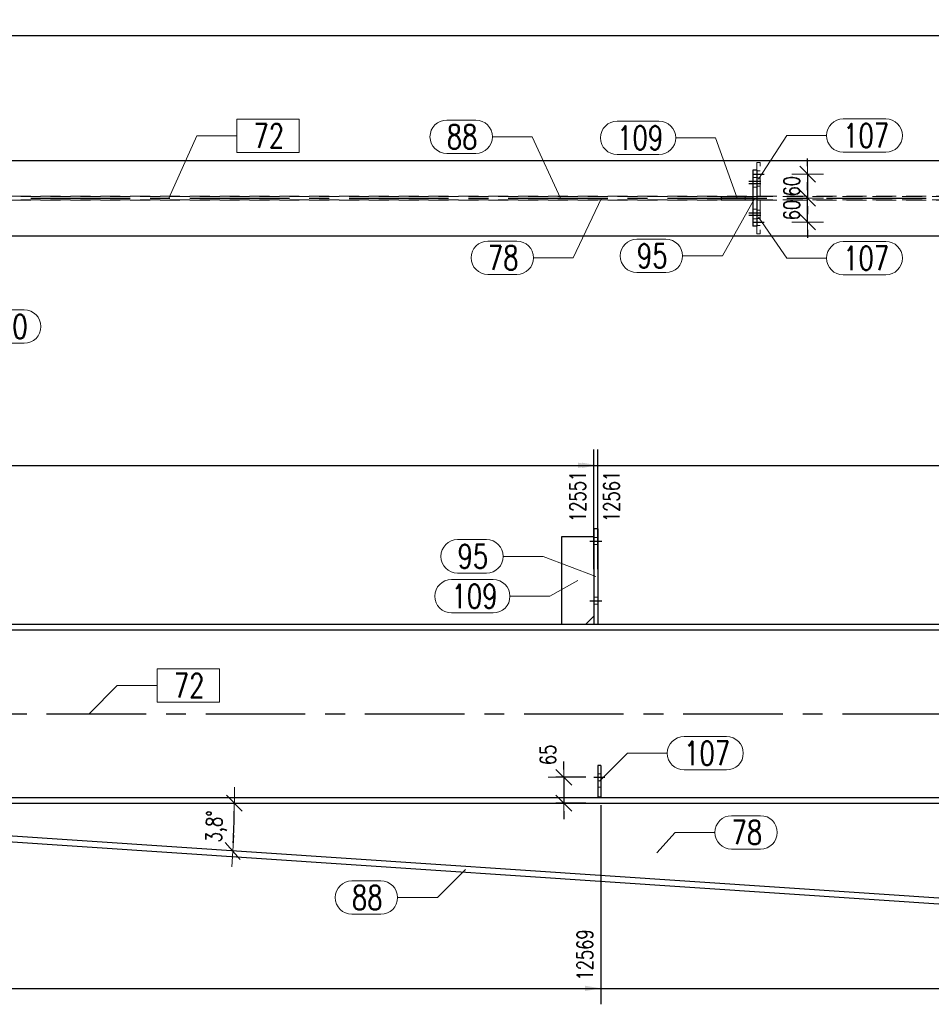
# Model space of a CAD drawing. Header units: millimetres. Extents: x 3528 to 4122, y 12044 to 12491.
# Tile 16 of 58: x 3756 to 3871, y 12249 to 12373. Entities that reach past the tile are written whole.
import ezdxf

# ---------------------------------------------------------------- set-up
doc = ezdxf.new("R2010")
doc.units = ezdxf.units.MM
doc.header["$LTSCALE"] = 10
doc.linetypes.add('HIDDEN', pattern=[0.375, 0.25, -0.125])
doc.linetypes.add('MITTE', pattern=[2, 1.25, -0.25, 0.25, -0.25])
doc.layers.get('Defpoints').update_dxf_attribs({"color": 1})
for name, color, linetype, lineweight in [('PS_DIM', 4, 'Continuous', 13), ('PS_Hidden', 2, 'HIDDEN', 9), ('PS_Pos', 1, 'Continuous', 15), ('PS_SOLID', 7, 'Continuous', 30)]:
    doc.layers.add(name, color=color, linetype=linetype, lineweight=lineweight)
doc.layers.add('PS_MID', color=5, linetype='MITTE')
doc.layers.add('PS_SHAPE', color=3, linetype='Continuous')
doc.styles.add('simplex', font='simplex.shx', dxfattribs={"width": 0.75})
doc.dimstyles.new('1_20_GŁ_DS1-LS20', dxfattribs={"dimtxt": 2, "dimasz": 2, "dimexe": 2, "dimexo": 5, "dimgap": 1, "dimtad": 1, "dimjust": 4, "dimdec": 0, "dimlfac": 20, "dimtxsty": 'simplex', "dimblk1": 'NONE', "dimsah": 1, "dimcen": 2, "dimclrd": 256, "dimclre": 256, "dimclrt": 4, "dimadec": 1, "dimazin": 0, "dimtfac": 1, "dimtdec": 0, "dimtmove": 2, "dimatfit": 3, "dimfxl": 1, "dimarcsym": 0})
doc.dimstyles.new('1_20_PRZ', dxfattribs={"dimtxt": 2, "dimasz": 1, "dimexe": 2, "dimexo": 5, "dimgap": 1, "dimtad": 1, "dimdec": 0, "dimlfac": 20, "dimtxsty": 'simplex', "dimblk": 'dimznak', "dimcen": 2, "dimse1": 1, "dimse2": 1, "dimclrd": 256, "dimclrt": 4, "dimadec": 1, "dimazin": 0, "dimtfac": 1, "dimtdec": 0, "dimtix": 1, "dimtmove": 2, "dimatfit": 3, "dimldrblk": 'dim-grot', "dimfxl": 1, "dimarcsym": 0})
doc.dimstyles.new('1_20_SC', dxfattribs={"dimtxt": 2, "dimasz": 1, "dimexe": 1, "dimexo": 1, "dimgap": 1, "dimtad": 1, "dimdec": 0, "dimlfac": 20, "dimtxsty": 'simplex', "dimblk": 'dimznak', "dimcen": 2, "dimclrd": 256, "dimclre": 256, "dimclrt": 4, "dimadec": 1, "dimazin": 0, "dimtfac": 1, "dimtdec": 0, "dimtix": 1, "dimtmove": 2, "dimatfit": 3, "dimldrblk": 'dim-grot', "dimfxl": 1, "dimarcsym": 0})

# ---------------------------------------------------------------- blocks, each defined once
blk = doc.blocks.new('*D45')
at = {"layer": 'Defpoints', "color": 0, "transparency": 16777216}
for p in [(3953.07, 12370.88), (3953.07, 12356.75), (3585.58, 12345.7)]:
    blk.add_point(p, dxfattribs=at)
at = {"layer": 'PS_DIM', "lineweight": -2, "transparency": 16777216}
for p, q in [((3585.58, 12350.7), (3585.58, 12372.88)), ((3953.07, 12361.75), (3953.07, 12372.88)), ((3585.58, 12370.88), (3951.07, 12370.88))]:
    blk.add_line(p, q, dxfattribs=at)
at = {"layer": 'PS_DIM', "transparency": 16777216}
blk.add_solid([(3951.07, 12371.21), (3951.07, 12370.55), (3953.07, 12370.88)], dxfattribs=at)
at = {"layer": 'PS_DIM', "color": 4, "transparency": 16777216, "insert": (3951.05, 12366.65), "char_height": 2, "attachment_point": 5, "rotation": 90, "style": 'simplex'}
blk.add_mtext('14640', dxfattribs=at)
blk = doc.blocks.new('_None')
blk = doc.blocks.new('*D46')
at = {"layer": 'Defpoints', "color": 0, "transparency": 16777216}
for p in [(3965.17, 12370.88), (3965.17, 12347.9), (3585.58, 12345.7)]:
    blk.add_point(p, dxfattribs=at)
at = {"layer": 'PS_DIM', "lineweight": -2, "transparency": 16777216}
for p, q in [((3585.58, 12350.7), (3585.58, 12372.88)), ((3965.17, 12352.9), (3965.17, 12372.88)), ((3585.58, 12370.88), (3963.17, 12370.88))]:
    blk.add_line(p, q, dxfattribs=at)
at = {"layer": 'PS_DIM', "transparency": 16777216}
blk.add_solid([(3963.17, 12371.21), (3963.17, 12370.55), (3965.17, 12370.88)], dxfattribs=at)
at = {"layer": 'PS_DIM', "color": 4, "transparency": 16777216, "insert": (3963.15, 12366.65), "char_height": 2, "attachment_point": 5, "rotation": 90, "style": 'simplex'}
blk.add_mtext('14882', dxfattribs=at)
blk = doc.blocks.new('*D62')
at = {"layer": 'Defpoints', "color": 0, "transparency": 16777216}
for p in [(3828.58, 12316.87), (3828.58, 12298.82), (3585.58, 12274.41)]:
    blk.add_point(p, dxfattribs=at)
at = {"layer": 'PS_DIM', "lineweight": -2, "transparency": 16777216}
for p, q in [((3585.58, 12279.41), (3585.58, 12318.87)), ((3828.58, 12303.82), (3828.58, 12318.87)), ((3585.58, 12316.87), (3826.58, 12316.87))]:
    blk.add_line(p, q, dxfattribs=at)
at = {"layer": 'PS_DIM', "transparency": 16777216}
blk.add_solid([(3826.58, 12317.21), (3826.58, 12316.54), (3828.58, 12316.87)], dxfattribs=at)
at = {"layer": 'PS_DIM', "color": 4, "transparency": 16777216, "insert": (3826.56, 12312.96), "char_height": 2, "attachment_point": 5, "rotation": 90, "style": 'simplex'}
blk.add_mtext('12551', dxfattribs=at)
blk = doc.blocks.new('*D63')
at = {"layer": 'Defpoints', "color": 0, "transparency": 16777216}
for p in [(3829.08, 12316.87), (3829.08, 12298.83), (3585.58, 12274.41)]:
    blk.add_point(p, dxfattribs=at)
at = {"layer": 'PS_DIM', "lineweight": -2, "transparency": 16777216}
for p, q in [((3585.58, 12279.41), (3585.58, 12318.87)), ((3829.08, 12303.83), (3829.08, 12318.87)), ((3585.58, 12316.87), (3827.08, 12316.87))]:
    blk.add_line(p, q, dxfattribs=at)
at = {"layer": 'PS_DIM', "transparency": 16777216}
blk.add_solid([(3827.08, 12317.21), (3827.08, 12316.54), (3829.08, 12316.87)], dxfattribs=at)
at = {"layer": 'PS_DIM', "color": 4, "transparency": 16777216, "insert": (3830.82, 12312.96), "char_height": 2, "attachment_point": 5, "rotation": 90, "style": 'simplex'}
blk.add_mtext('12561', dxfattribs=at)
blk = doc.blocks.new('*D64')
at = {"layer": 'Defpoints', "color": 0, "transparency": 16777216}
for p in [(3937.32, 12316.87), (3937.32, 12295.78), (3585.58, 12274.41)]:
    blk.add_point(p, dxfattribs=at)
at = {"layer": 'PS_DIM', "lineweight": -2, "transparency": 16777216}
for p, q in [((3585.58, 12279.41), (3585.58, 12318.87)), ((3937.32, 12300.78), (3937.32, 12318.87)), ((3585.58, 12316.87), (3935.32, 12316.87))]:
    blk.add_line(p, q, dxfattribs=at)
at = {"layer": 'PS_DIM', "transparency": 16777216}
blk.add_solid([(3935.32, 12317.21), (3935.32, 12316.54), (3937.32, 12316.87)], dxfattribs=at)
at = {"layer": 'PS_DIM', "color": 4, "transparency": 16777216, "insert": (3935.3, 12312.64), "char_height": 2, "attachment_point": 5, "rotation": 90, "style": 'simplex'}
blk.add_mtext('14725', dxfattribs=at)
blk = doc.blocks.new('*D65')
at = {"layer": 'Defpoints', "color": 0, "transparency": 16777216}
for p in [(3937.72, 12316.87), (3937.72, 12296.91), (3585.58, 12274.41)]:
    blk.add_point(p, dxfattribs=at)
at = {"layer": 'PS_DIM', "lineweight": -2, "transparency": 16777216}
for p, q in [((3585.58, 12279.41), (3585.58, 12318.87)), ((3937.72, 12301.91), (3937.72, 12318.87)), ((3585.58, 12316.87), (3935.72, 12316.87))]:
    blk.add_line(p, q, dxfattribs=at)
at = {"layer": 'PS_DIM', "transparency": 16777216}
blk.add_solid([(3935.72, 12317.21), (3935.72, 12316.54), (3937.72, 12316.87)], dxfattribs=at)
at = {"layer": 'PS_DIM', "color": 4, "transparency": 16777216, "insert": (3939.33, 12312.64), "char_height": 2, "attachment_point": 5, "rotation": 90, "style": 'simplex'}
blk.add_mtext('14733', dxfattribs=at)
blk = doc.blocks.new('*D66')
at = {"layer": 'Defpoints', "color": 0, "transparency": 16777216}
for p in [(3944.22, 12316.87), (3944.22, 12297.97), (3585.58, 12274.41)]:
    blk.add_point(p, dxfattribs=at)
at = {"layer": 'PS_DIM', "lineweight": -2, "transparency": 16777216}
for p, q in [((3585.58, 12279.41), (3585.58, 12318.87)), ((3944.22, 12302.97), (3944.22, 12318.87)), ((3585.58, 12316.87), (3942.22, 12316.87))]:
    blk.add_line(p, q, dxfattribs=at)
at = {"layer": 'PS_DIM', "transparency": 16777216}
blk.add_solid([(3942.22, 12317.21), (3942.22, 12316.54), (3944.22, 12316.87)], dxfattribs=at)
at = {"layer": 'PS_DIM', "color": 4, "transparency": 16777216, "insert": (3942.2, 12312.64), "char_height": 2, "attachment_point": 5, "rotation": 90, "style": 'simplex'}
blk.add_mtext('14863', dxfattribs=at)
blk = doc.blocks.new('*D67')
at = {"layer": 'Defpoints', "color": 0, "transparency": 16777216}
for p in [(3944.76, 12316.87), (3944.76, 12296.91), (3585.58, 12274.41)]:
    blk.add_point(p, dxfattribs=at)
at = {"layer": 'PS_DIM', "lineweight": -2, "transparency": 16777216}
for p, q in [((3585.58, 12279.41), (3585.58, 12318.87)), ((3944.76, 12301.91), (3944.76, 12318.87)), ((3585.58, 12316.87), (3942.76, 12316.87))]:
    blk.add_line(p, q, dxfattribs=at)
at = {"layer": 'PS_DIM', "transparency": 16777216}
blk.add_solid([(3942.76, 12317.21), (3942.76, 12316.54), (3944.76, 12316.87)], dxfattribs=at)
at = {"layer": 'PS_DIM', "color": 4, "transparency": 16777216, "insert": (3944.54, 12323.65), "char_height": 2, "attachment_point": 5, "rotation": 90, "style": 'simplex'}
blk.add_mtext('14874', dxfattribs=at)
blk = doc.blocks.new('*D68')
at = {"layer": 'Defpoints', "color": 0, "transparency": 16777216}
for p in [(3945.17, 12316.87), (3945.17, 12295.87), (3585.58, 12274.41)]:
    blk.add_point(p, dxfattribs=at)
at = {"layer": 'PS_DIM', "lineweight": -2, "transparency": 16777216}
for p, q in [((3585.58, 12279.41), (3585.58, 12318.87)), ((3945.17, 12300.87), (3945.17, 12318.87)), ((3585.58, 12316.87), (3943.17, 12316.87))]:
    blk.add_line(p, q, dxfattribs=at)
at = {"layer": 'PS_DIM', "transparency": 16777216}
blk.add_solid([(3943.17, 12317.21), (3943.17, 12316.54), (3945.17, 12316.87)], dxfattribs=at)
at = {"layer": 'PS_DIM', "color": 4, "transparency": 16777216, "insert": (3947.15, 12312.64), "char_height": 2, "attachment_point": 5, "rotation": 90, "style": 'simplex'}
blk.add_mtext('14882', dxfattribs=at)
blk = doc.blocks.new('*D73')
at = {"layer": 'Defpoints', "color": 0, "transparency": 16777216}
for p in [(3829.48, 12279.16), (3585.58, 12274.41), (3829.48, 12251.13)]:
    blk.add_point(p, dxfattribs=at)
at = {"layer": 'PS_DIM', "lineweight": -2, "transparency": 16777216}
for p, q in [((3829.48, 12274.16), (3829.48, 12249.13)), ((3585.58, 12269.41), (3585.58, 12249.13)), ((3585.58, 12251.13), (3827.48, 12251.13))]:
    blk.add_line(p, q, dxfattribs=at)
at = {"layer": 'PS_DIM', "transparency": 16777216}
blk.add_solid([(3827.48, 12251.47), (3827.48, 12250.8), (3829.48, 12251.13)], dxfattribs=at)
at = {"layer": 'PS_DIM', "color": 4, "transparency": 16777216, "insert": (3827.46, 12255.33), "char_height": 2, "attachment_point": 5, "rotation": 90, "style": 'simplex'}
blk.add_mtext('12569', dxfattribs=at)
blk = doc.blocks.new('*D74')
at = {"layer": 'Defpoints', "color": 0, "transparency": 16777216}
for p in [(3944.76, 12296.91), (3585.58, 12274.41), (3944.76, 12251.13)]:
    blk.add_point(p, dxfattribs=at)
at = {"layer": 'PS_DIM', "lineweight": -2, "transparency": 16777216}
for p, q in [((3944.76, 12291.91), (3944.76, 12249.13)), ((3585.58, 12269.41), (3585.58, 12249.13)), ((3585.58, 12251.13), (3942.76, 12251.13))]:
    blk.add_line(p, q, dxfattribs=at)
at = {"layer": 'PS_DIM', "transparency": 16777216}
blk.add_solid([(3942.76, 12251.47), (3942.76, 12250.8), (3944.76, 12251.13)], dxfattribs=at)
at = {"layer": 'PS_DIM', "color": 4, "transparency": 16777216, "insert": (3942.74, 12255.4), "char_height": 2, "attachment_point": 5, "rotation": 90, "style": 'simplex'}
blk.add_mtext('14874', dxfattribs=at)
blk = doc.blocks.new('*D75')
at = {"layer": 'Defpoints', "color": 0, "transparency": 16777216}
for p in [(3945.17, 12295.87), (3585.58, 12274.41), (3945.17, 12251.13)]:
    blk.add_point(p, dxfattribs=at)
at = {"layer": 'PS_DIM', "lineweight": -2, "transparency": 16777216}
for p, q in [((3945.17, 12290.87), (3945.17, 12249.13)), ((3585.58, 12269.41), (3585.58, 12249.13)), ((3585.58, 12251.13), (3943.17, 12251.13))]:
    blk.add_line(p, q, dxfattribs=at)
at = {"layer": 'PS_DIM', "transparency": 16777216}
blk.add_solid([(3943.17, 12251.47), (3943.17, 12250.8), (3945.17, 12251.13)], dxfattribs=at)
at = {"layer": 'PS_DIM', "color": 4, "transparency": 16777216, "insert": (3947.01, 12255.37), "char_height": 2, "attachment_point": 5, "rotation": 90, "style": 'simplex'}
blk.add_mtext('14882', dxfattribs=at)
blk = doc.blocks.new('dimznak')
at = {"color": 0}
for points in [[(0, 2), (0, -2)], [(-2, 0), (2, 0)]]:
    blk.add_lwpolyline(points, dxfattribs=at)
at = {"color": 2}
blk.add_lwpolyline([(1, 1), (-1, -1)], dxfattribs=at)
blk = doc.blocks.new('*D82')
at = {"layer": 'Defpoints', "color": 0, "transparency": 16777216}
for p in [(3828.56, 12277.66), (3824.83, 12274.41), (3828.56, 12274.41)]:
    blk.add_point(p, dxfattribs=at)
at = {"layer": 'PS_DIM', "lineweight": -2, "transparency": 16777216}
for p, q in [((3824.83, 12278.66), (3824.83, 12279.66)), ((3827.56, 12277.66), (3823.83, 12277.66)), ((3824.83, 12277.66), (3824.83, 12274.41)), ((3827.56, 12274.41), (3823.83, 12274.41)), ((3824.83, 12273.41), (3824.83, 12272.41))]:
    blk.add_line(p, q, dxfattribs=at)
for p, rotation in [((3824.83, 12277.66), 270), ((3824.83, 12274.41), 90)]:
    blk.add_blockref('dimznak', p, dxfattribs=dict(at, rotation=rotation))
at = {"layer": 'PS_DIM', "color": 4, "transparency": 16777216, "insert": (3822.83, 12280.47), "char_height": 2, "attachment_point": 5, "rotation": 90, "style": 'simplex'}
blk.add_mtext('65', dxfattribs=at)
blk = doc.blocks.new('dim-grot')
blk.add_hatch(color=256).paths.add_polyline_path([(0, 0), (-2, 0.5), (-2, -0.5)])
blk.add_lwpolyline([(0, 0), (-2, 0.5), (-2, -0.5), (0, 0)])
blk = doc.blocks.new('*D83')
at = {"layer": 'Defpoints', "color": 0, "transparency": 16777216}
for p in [(3697.83, 12274.41), (3924.54, 12274.41), (3714.08, 12273.03), (3783.33, 12270.41), (3910.9, 12259.88)]:
    blk.add_point(p, dxfattribs=at)
at = {"layer": 'PS_DIM', "lineweight": -2, "transparency": 16777216}
blk.add_arc((3693.5, 12274.41), 89.92, 356.8142, 359.3628, dxfattribs=at)
for p, rotation in [((3783.42, 12274.41), 89.68138839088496), ((3783.22, 12268.41), 266.4955603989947)]:
    blk.add_blockref('dimznak', p, dxfattribs=dict(at, rotation=rotation))
at = {"layer": 'PS_DIM', "color": 4, "transparency": 16777216, "insert": (3781.18, 12271.48), "char_height": 2, "attachment_point": 5, "rotation": 88.0885, "style": 'simplex'}
blk.add_mtext('3,8°', dxfattribs=at)
blk = doc.blocks.new('*D84')
at = {"layer": 'Defpoints', "color": 0, "transparency": 16777216}
for p in [(3944.43, 12296.54), (3697.83, 12274.41), (3924.54, 12274.41), (3911.71, 12270.73), (3910.33, 12258.61)]:
    blk.add_point(p, dxfattribs=at)
at = {"layer": 'PS_DIM', "lineweight": -2, "transparency": 16777216}
blk.add_arc((3924.54, 12274.41), 13.34, 184.2952, 223.7508, dxfattribs=at)
for p, rotation in [((3911.19, 12274.41), 92.14757890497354), ((3915.62, 12264.48), 315.8984224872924)]:
    blk.add_blockref('dimznak', p, dxfattribs=dict(at, rotation=rotation))
at = {"layer": 'PS_DIM', "color": 4, "transparency": 16777216, "insert": (3914.35, 12269.87), "char_height": 2, "attachment_point": 5, "rotation": 294.023, "style": 'simplex'}
blk.add_mtext('48,0°', dxfattribs=at)
blk = doc.blocks.new('*D206')
at = {"layer": 'Defpoints', "color": 0, "transparency": 16777216}
for p in [(3851.34, 12350.45), (3855.45, 12350.45), (3849.98, 12347.45)]:
    blk.add_point(p, dxfattribs=at)
at = {"layer": 'PS_DIM', "lineweight": -2, "transparency": 16777216}
for p, q in [((3855.45, 12351.45), (3855.45, 12352.45)), ((3855.45, 12347.45), (3855.45, 12350.45)), ((3855.45, 12346.45), (3855.45, 12345.45))]:
    blk.add_line(p, q, dxfattribs=at)
for p, rotation in [((3855.45, 12350.45), 270), ((3855.45, 12347.45), 90)]:
    blk.add_blockref('dimznak', p, dxfattribs=dict(at, rotation=rotation))
at = {"layer": 'PS_DIM', "color": 4, "transparency": 16777216, "insert": (3853.45, 12348.95), "char_height": 2, "attachment_point": 5, "rotation": 90, "style": 'simplex'}
blk.add_mtext('60', dxfattribs=at)
blk = doc.blocks.new('*D207')
at = {"layer": 'Defpoints', "color": 0, "transparency": 16777216}
for p in [(3849.98, 12353.45), (3851.34, 12350.45), (3855.45, 12350.45)]:
    blk.add_point(p, dxfattribs=at)
at = {"layer": 'PS_DIM', "lineweight": -2, "transparency": 16777216}
for p, q in [((3855.45, 12354.45), (3855.45, 12355.45)), ((3855.45, 12353.45), (3855.45, 12350.45)), ((3855.45, 12349.45), (3855.45, 12348.45))]:
    blk.add_line(p, q, dxfattribs=at)
for p, rotation in [((3855.45, 12353.45), 270), ((3855.45, 12350.45), 90)]:
    blk.add_blockref('dimznak', p, dxfattribs=dict(at, rotation=rotation))
at = {"layer": 'PS_DIM', "color": 4, "transparency": 16777216, "insert": (3853.45, 12351.95), "char_height": 2, "attachment_point": 5, "rotation": 90, "style": 'simplex'}
blk.add_mtext('60', dxfattribs=at)
blk = doc.blocks.new('*X266')
at = {"layer": 'PS_Hidden', "color": 2, "linetype": 'HIDDEN'}
for p, q in [((3849.08, 12354.95), (3849.08, 12353.95)), ((3849.48, 12354.95), (3849.08, 12354.95)), ((3849.48, 12353.9), (3849.08, 12353.9)), ((3849.48, 12350.7), (3849.48, 12354.95)), ((3848.58, 12353.05), (3849.08, 12353.05)), ((3849.48, 12353), (3849.08, 12353)), ((3848.58, 12351.85), (3849.08, 12351.85)), ((3849.48, 12351.95), (3849.08, 12351.95)), ((3717.83, 12350.68), (3964.11, 12350.68)), ((3717.83, 12350.21), (3964.11, 12350.21)), ((3734.08, 12350.65), (3844.58, 12350.65)), ((3734.08, 12350.25), (3844.58, 12350.25)), ((3847.58, 12350.65), (3847.58, 12350.25)), ((3848.58, 12350.65), (3943.29, 12350.65)), ((3848.58, 12350.25), (3943.29, 12350.25)), ((3849.48, 12350.7), (3849.08, 12350.7)), ((3849.48, 12350.2), (3849.08, 12350.2)), ((3849.48, 12350.2), (3849.48, 12345.95)), ((3848.58, 12349.05), (3849.08, 12349.05)), ((3849.08, 12348.95), (3849.48, 12348.95)), ((3848.58, 12347.85), (3849.08, 12347.85)), ((3849.48, 12347.9), (3849.08, 12347.9)), ((3849.48, 12347), (3849.08, 12347)), ((3849.08, 12346.95), (3849.08, 12345.95)), ((3849.48, 12345.95), (3849.08, 12345.95))]:
    blk.add_line(p, q, dxfattribs=at)
at = {"layer": 'PS_MID', "color": 5, "linetype": 'MITTE'}
for p, q in [((3848.08, 12352.6), (3849.58, 12352.6)), ((3848.08, 12352.6), (3849.58, 12352.6)), ((3848.58, 12353.45), (3849.98, 12353.45)), ((3848.08, 12352.3), (3849.58, 12352.3)), ((3848.08, 12352.3), (3849.58, 12352.3)), ((3717.83, 12350.45), (3967.26, 12350.45)), ((3848.08, 12348.6), (3849.58, 12348.6)), ((3848.08, 12348.6), (3849.58, 12348.6)), ((3848.08, 12348.3), (3849.58, 12348.3)), ((3848.08, 12348.3), (3849.58, 12348.3)), ((3848.58, 12347.45), (3849.98, 12347.45))]:
    blk.add_line(p, q, dxfattribs=at)
at = {"layer": 'PS_SOLID', "color": 7, "linetype": 'Continuous'}
for p, q in [((3717.83, 12355.2), (3964.76, 12355.2)), ((3848.58, 12353.95), (3848.58, 12346.95)), ((3849.08, 12353.95), (3848.58, 12353.95)), ((3849.08, 12353.95), (3849.08, 12346.95)), ((3844.58, 12350.65), (3848.58, 12350.65)), ((3844.58, 12350.65), (3844.58, 12350.25)), ((3844.58, 12350.25), (3848.58, 12350.25)), ((3849.08, 12346.95), (3848.58, 12346.95)), ((3717.83, 12345.7), (3964.76, 12345.7))]:
    blk.add_line(p, q, dxfattribs=at)
blk = doc.blocks.new('*X276')
at = {"color": 1}
for p, q in [((3791.55, 12360.39), (3783.71, 12360.39)), ((3783.71, 12360.39), (3783.71, 12356.19)), ((3791.55, 12356.19), (3791.55, 12360.39)), ((3775.17, 12350.45), (3778.71, 12358.29)), ((3778.71, 12358.29), (3783.71, 12358.29)), ((3783.71, 12356.19), (3791.55, 12356.19))]:
    blk.add_line(p, q, dxfattribs=at)
at = {"color": 30, "style": 'simplex', "width": 0.75}
blk.add_text('72', height=3, dxfattribs=at).set_placement((3785.81, 12356.79))
blk = doc.blocks.new('*X277')
at = {"color": 1}
for p, q in [((3829.55, 12350.45), (3826.01, 12342.96)), ((3815.27, 12345.06), (3818.91, 12345.06)), ((3821.01, 12342.96), (3826.01, 12342.96)), ((3815.27, 12340.86), (3818.91, 12340.86))]:
    blk.add_line(p, q, dxfattribs=at)
for centre, start, end in [((3815.27, 12342.96), 90, 270), ((3818.91, 12342.96), 270, 90)]:
    blk.add_arc(centre, 2.1, start, end, dxfattribs=at)
at = {"color": 2, "style": 'simplex', "width": 0.75}
blk.add_text('78', height=3, dxfattribs=at).set_placement((3815.27, 12341.46))
blk = doc.blocks.new('*X278')
at = {"color": 1}
for p, q in [((3831.52, 12360.13), (3836.77, 12360.13)), ((3838.87, 12358.03), (3843.87, 12358.03)), ((3846.58, 12350.45), (3843.87, 12358.03)), ((3831.52, 12355.93), (3836.77, 12355.93))]:
    blk.add_line(p, q, dxfattribs=at)
for centre, start, end in [((3831.52, 12358.03), 90, 270), ((3836.77, 12358.03), 270, 90)]:
    blk.add_arc(centre, 2.1, start, end, dxfattribs=at)
at = {"color": 2, "style": 'simplex', "width": 0.75}
blk.add_text('109', height=3, dxfattribs=at).set_placement((3831.52, 12356.53))
blk = doc.blocks.new('*X279')
at = {"color": 1}
for p, q in [((3848.83, 12350.45), (3844.74, 12343.19)), ((3834, 12345.29), (3837.64, 12345.29)), ((3839.74, 12343.19), (3844.74, 12343.19)), ((3834, 12341.09), (3837.64, 12341.09))]:
    blk.add_line(p, q, dxfattribs=at)
for centre, start, end in [((3834, 12343.19), 90, 270), ((3837.64, 12343.19), 270, 90)]:
    blk.add_arc(centre, 2.1, start, end, dxfattribs=at)
at = {"color": 2, "style": 'simplex', "width": 0.75}
blk.add_text('95', height=3, dxfattribs=at).set_placement((3834, 12341.69))
blk = doc.blocks.new('*X280')
at = {"color": 1}
for p, q in [((3810.1, 12360.27), (3813.75, 12360.27)), ((3815.85, 12358.17), (3820.85, 12358.17)), ((3824.38, 12350.45), (3820.85, 12358.17)), ((3810.1, 12356.07), (3813.75, 12356.07))]:
    blk.add_line(p, q, dxfattribs=at)
for centre, start, end in [((3810.1, 12358.17), 90, 270), ((3813.75, 12358.17), 270, 90)]:
    blk.add_arc(centre, 2.1, start, end, dxfattribs=at)
at = {"color": 2, "style": 'simplex', "width": 0.75}
blk.add_text('88', height=3, dxfattribs=at).set_placement((3810.1, 12356.67))
blk = doc.blocks.new('*X281')
at = {"color": 1}
for p, q in [((3859.92, 12360.42), (3865.27, 12360.42)), ((3849.28, 12352.82), (3852.82, 12358.32)), ((3852.82, 12358.32), (3857.82, 12358.32)), ((3859.92, 12356.22), (3865.27, 12356.22))]:
    blk.add_line(p, q, dxfattribs=at)
for centre, start, end in [((3859.92, 12358.32), 90, 270), ((3865.27, 12358.32), 270, 90)]:
    blk.add_arc(centre, 2.1, start, end, dxfattribs=at)
at = {"color": 2, "style": 'simplex', "width": 0.75}
blk.add_text('107', height=3, dxfattribs=at).set_placement((3859.92, 12356.82))
blk = doc.blocks.new('*X282')
at = {"color": 1}
for p, q in [((3849.28, 12348.07), (3852.82, 12342.91)), ((3859.92, 12345.01), (3865.27, 12345.01)), ((3852.82, 12342.91), (3857.82, 12342.91)), ((3859.92, 12340.81), (3865.27, 12340.81))]:
    blk.add_line(p, q, dxfattribs=at)
for centre, start, end in [((3859.92, 12342.91), 90, 270), ((3865.27, 12342.91), 270, 90)]:
    blk.add_arc(centre, 2.1, start, end, dxfattribs=at)
at = {"color": 2, "style": 'simplex', "width": 0.75}
blk.add_text('107', height=3, dxfattribs=at).set_placement((3859.92, 12341.41))
blk = doc.blocks.new('*X290')
at = {"color": 1}
for p, q in [((3738.08, 12344.57), (3744.56, 12334.31)), ((3751.66, 12336.41), (3757.02, 12336.41)), ((3744.56, 12334.31), (3749.56, 12334.31)), ((3751.66, 12332.21), (3757.02, 12332.21))]:
    blk.add_line(p, q, dxfattribs=at)
for centre, start, end in [((3751.66, 12334.31), 90, 270), ((3757.02, 12334.31), 270, 90)]:
    blk.add_arc(centre, 2.1, start, end, dxfattribs=at)
at = {"color": 2, "style": 'simplex', "width": 0.75}
blk.add_text('100', height=3, dxfattribs=at).set_placement((3751.66, 12332.81))
blk = doc.blocks.new('*X321')
at = {"layer": 'PS_Hidden', "color": 2, "linetype": 'HIDDEN'}
for p, q in [((3829.08, 12307.81), (3828.58, 12307.81)), ((3829.08, 12306.91), (3828.58, 12306.91)), ((3829.08, 12300.31), (3828.58, 12300.31)), ((3829.08, 12299.41), (3828.58, 12299.41)), ((3829.48, 12278.11), (3829.08, 12278.11)), ((3829.48, 12277.21), (3829.08, 12277.21)), ((3829.48, 12276.41), (3829.08, 12276.41))]:
    blk.add_line(p, q, dxfattribs=at)
at = {"layer": 'PS_MID', "color": 5, "linetype": 'MITTE'}
for p, q in [((3828.08, 12307.36), (3829.58, 12307.36)), ((3828.08, 12307.36), (3829.58, 12307.36)), ((3828.08, 12307.36), (3829.58, 12307.36)), ((3828.08, 12307.36), (3829.58, 12307.36)), ((3828.08, 12299.86), (3829.58, 12299.86)), ((3828.08, 12299.86), (3829.58, 12299.86)), ((3828.08, 12299.86), (3829.58, 12299.86)), ((3828.08, 12299.86), (3829.58, 12299.86)), ((3699.83, 12285.66), (3947.26, 12285.66)), ((3828.58, 12277.66), (3829.98, 12277.66)), ((3828.58, 12277.66), (3829.98, 12277.66))]:
    blk.add_line(p, q, dxfattribs=at)
at = {"layer": 'PS_SOLID', "color": 7, "linetype": 'Continuous'}
for p, q in [((3828.58, 12308.91), (3828.58, 12296.91)), ((3829.08, 12308.91), (3828.58, 12308.91)), ((3829.08, 12308.91), (3829.08, 12296.91)), ((3824.58, 12296.91), (3824.58, 12307.91)), ((3824.58, 12307.91), (3828.58, 12307.91)), ((3699.83, 12296.91), (3944.76, 12296.91)), ((3827.58, 12296.91), (3828.58, 12297.91)), ((3721.08, 12296.18), (3931.32, 12296.18)), ((3829.48, 12279.16), (3829.08, 12279.16)), ((3829.08, 12279.16), (3829.08, 12275.16)), ((3829.48, 12279.16), (3829.48, 12275.16)), ((3699.83, 12275.14), (3925.19, 12275.14)), ((3829.48, 12275.16), (3829.08, 12275.16)), ((3699.83, 12274.41), (3924.54, 12274.41)), ((3910.81, 12259.13), (3714.03, 12272.28)), ((3910.9, 12259.88), (3714.08, 12273.03))]:
    blk.add_line(p, q, dxfattribs=at)
blk = doc.blocks.new('*X326')
at = {"color": 1}
for p, q in [((3781.55, 12291.29), (3773.71, 12291.29)), ((3773.71, 12291.29), (3773.71, 12287.09)), ((3781.55, 12287.09), (3781.55, 12291.29)), ((3765.17, 12285.66), (3768.71, 12289.19)), ((3768.71, 12289.19), (3773.71, 12289.19)), ((3773.71, 12287.09), (3781.55, 12287.09))]:
    blk.add_line(p, q, dxfattribs=at)
at = {"color": 30, "style": 'simplex', "width": 0.75}
blk.add_text('72', height=3, dxfattribs=at).set_placement((3775.81, 12287.69))
blk = doc.blocks.new('*X327')
at = {"color": 1}
for p, q in [((3845.89, 12272.84), (3849.53, 12272.84)), ((3836.52, 12268.19), (3838.79, 12270.74)), ((3838.79, 12270.74), (3843.79, 12270.74)), ((3845.89, 12268.64), (3849.53, 12268.64))]:
    blk.add_line(p, q, dxfattribs=at)
for centre, start, end in [((3845.89, 12270.74), 90, 270), ((3849.53, 12270.74), 270, 90)]:
    blk.add_arc(centre, 2.1, start, end, dxfattribs=at)
at = {"color": 2, "style": 'simplex', "width": 0.75}
blk.add_text('78', height=3, dxfattribs=at).set_placement((3845.89, 12269.24))
blk = doc.blocks.new('*X328')
at = {"color": 1}
for p, q in [((3839.92, 12282.79), (3845.27, 12282.79)), ((3829.28, 12277.16), (3832.82, 12280.69)), ((3832.82, 12280.69), (3837.82, 12280.69)), ((3839.92, 12278.59), (3845.27, 12278.59))]:
    blk.add_line(p, q, dxfattribs=at)
for centre, start, end in [((3839.92, 12280.69), 90, 270), ((3845.27, 12280.69), 270, 90)]:
    blk.add_arc(centre, 2.1, start, end, dxfattribs=at)
at = {"color": 2, "style": 'simplex', "width": 0.75}
blk.add_text('107', height=3, dxfattribs=at).set_placement((3839.92, 12279.19))
blk = doc.blocks.new('*X329')
at = {"color": 1}
for p, q in [((3839.92, 12282.79), (3845.27, 12282.79)), ((3829.28, 12277.16), (3832.82, 12280.69)), ((3832.82, 12280.69), (3837.82, 12280.69)), ((3839.92, 12278.59), (3845.27, 12278.59))]:
    blk.add_line(p, q, dxfattribs=at)
for centre, start, end in [((3839.92, 12280.69), 90, 270), ((3845.27, 12280.69), 270, 90)]:
    blk.add_arc(centre, 2.1, start, end, dxfattribs=at)
at = {"color": 2, "style": 'simplex', "width": 0.75}
blk.add_text('107', height=3, dxfattribs=at).set_placement((3839.92, 12279.19))
blk = doc.blocks.new('*X330')
at = {"color": 1}
for p, q in [((3812.46, 12266.08), (3808.93, 12262.55)), ((3798.19, 12264.65), (3801.83, 12264.65)), ((3803.93, 12262.55), (3808.93, 12262.55)), ((3798.19, 12260.45), (3801.83, 12260.45))]:
    blk.add_line(p, q, dxfattribs=at)
for centre, start, end in [((3798.19, 12262.55), 90, 270), ((3801.83, 12262.55), 270, 90)]:
    blk.add_arc(centre, 2.1, start, end, dxfattribs=at)
at = {"color": 2, "style": 'simplex', "width": 0.75}
blk.add_text('88', height=3, dxfattribs=at).set_placement((3798.19, 12261.05))
blk = doc.blocks.new('*X343')
at = {"color": 1}
for p, q in [((3810.7, 12302.52), (3815.95, 12302.52)), ((3826.58, 12302.41), (3823.05, 12300.42)), ((3818.05, 12300.42), (3823.05, 12300.42)), ((3810.7, 12298.32), (3815.95, 12298.32))]:
    blk.add_line(p, q, dxfattribs=at)
for centre, start, end in [((3810.7, 12300.42), 90, 270), ((3815.95, 12300.42), 270, 90)]:
    blk.add_arc(centre, 2.1, start, end, dxfattribs=at)
at = {"color": 2, "style": 'simplex', "width": 0.75}
blk.add_text('109', height=3, dxfattribs=at).set_placement((3810.7, 12298.92))
blk = doc.blocks.new('*X344')
at = {"color": 1}
for p, q in [((3811.46, 12307.53), (3815.1, 12307.53)), ((3817.2, 12305.43), (3822.2, 12305.43)), ((3828.83, 12302.91), (3822.2, 12305.43)), ((3811.46, 12303.33), (3815.1, 12303.33))]:
    blk.add_line(p, q, dxfattribs=at)
for centre, start, end in [((3811.46, 12305.43), 90, 270), ((3815.1, 12305.43), 270, 90)]:
    blk.add_arc(centre, 2.1, start, end, dxfattribs=at)
at = {"color": 2, "style": 'simplex', "width": 0.75}
blk.add_text('95', height=3, dxfattribs=at).set_placement((3811.46, 12303.93))

msp = doc.modelspace()

# ---------------------------------------------------------------- block references
at = {"layer": 'PS_Pos'}
for name in ['*X276', '*X280', '*X278', '*X281', '*X277', '*X279', '*X282', '*X290', '*X344', '*X343', '*X326', '*X328', '*X329', '*X327', '*X330']:
    msp.add_blockref(name, (0, 0), dxfattribs=at)
at = {"layer": 'PS_SHAPE'}
for name in ['*X266', '*X321']:
    msp.add_blockref(name, (0, 0), dxfattribs=at)

# ---------------------------------------------------------------- dimensions: what is measured, and where the dimension line sits
at = {"layer": 'PS_DIM'}
for base, p1, p2, text, picture, middle in [((3953.069, 12370.88), (3585.581, 12345.696), (3953.069, 12356.746), '14640', '*D45', (3951.049, 12366.646)), ((3965.171, 12370.88), (3585.581, 12345.696), (3965.171, 12347.899), '14882', '*D46', (3963.151, 12366.646)), ((3944.762, 12316.872), (3585.581, 12274.408), (3944.762, 12296.908), '14874', '*D67', (3944.542, 12323.646)), ((3828.581, 12316.872), (3585.581, 12274.408), (3828.581, 12298.819), '12551', '*D62', (3826.561, 12312.959)), ((3829.081, 12316.872), (3585.581, 12274.408), (3829.081, 12298.83), '12561', '*D63', (3830.815, 12312.959)), ((3937.319, 12316.872), (3585.581, 12274.408), (3937.319, 12295.778), '14725', '*D64', (3935.299, 12312.638)), ((3937.719, 12316.872), (3585.581, 12274.408), (3937.719, 12296.908), '14733', '*D65', (3939.327, 12312.638)), ((3944.219, 12316.872), (3585.581, 12274.408), (3944.219, 12297.97), '14863', '*D66', (3942.199, 12312.638)), ((3945.171, 12316.872), (3585.581, 12274.408), (3945.171, 12295.867), '14882', '*D68', (3947.146, 12312.638)), ((3944.762, 12251.132), (3585.581, 12274.408), (3944.762, 12296.908), '14874', '*D74', (3942.742, 12255.402)), ((3945.171, 12251.132), (3585.581, 12274.408), (3945.171, 12295.867), '14882', '*D75', (3947.009, 12255.366)), ((3829.481, 12251.132), (3585.581, 12274.408), (3829.481, 12279.158), '12569', '*D73', (3827.461, 12255.331))]:
    dim = msp.add_linear_dim(base=base, p1=p1, p2=p2, text=text, dimstyle='1_20_GŁ_DS1-LS20', dxfattribs=at)
    dim.commit()
    dim.dimension.update_dxf_attribs({"geometry": picture, "text_midpoint": middle, "dimtype": 128, "text_rotation": 90})
for p1, picture, middle in [((3849.981, 12353.446), '*D207', (3853.447, 12351.946)), ((3849.981, 12347.446), '*D206', (3853.447, 12348.946))]:
    dim = msp.add_linear_dim(base=(3855.447, 12350.446), p1=p1, p2=(3851.343, 12350.446), angle=90, dimstyle='1_20_PRZ', dxfattribs=at)
    dim.commit()
    dim.dimension.update_dxf_attribs({"geometry": picture, "text_midpoint": middle})
for base, line1, line2, picture, middle in [((3911.71, 12270.726), ((3944.427, 12296.536), (3910.332, 12258.608)), ((3697.831, 12274.408), (3924.535, 12274.408)), '*D84', (3914.349, 12269.867)), ((3783.329, 12270.409), ((3697.831, 12274.408), (3924.535, 12274.408)), ((3910.895, 12259.88), (3714.084, 12273.032)), '*D83', (3781.179, 12271.481))]:
    dim = msp.add_angular_dim_2l(base=base, line1=line1, line2=line2, dimstyle='1_20_PRZ', dxfattribs=at)
    dim.commit()
    dim.dimension.update_dxf_attribs({"geometry": picture, "text_midpoint": middle})
dim = msp.add_linear_dim(base=(3824.83, 12274.408), p1=(3828.559, 12277.658), p2=(3828.559, 12274.408), angle=90, dimstyle='1_20_SC', dxfattribs=at)
dim.commit()
dim.dimension.update_dxf_attribs({"geometry": '*D82', "text_midpoint": (3822.83, 12280.469), "dimtype": 128})

doc.saveas('drawing.dxf')
